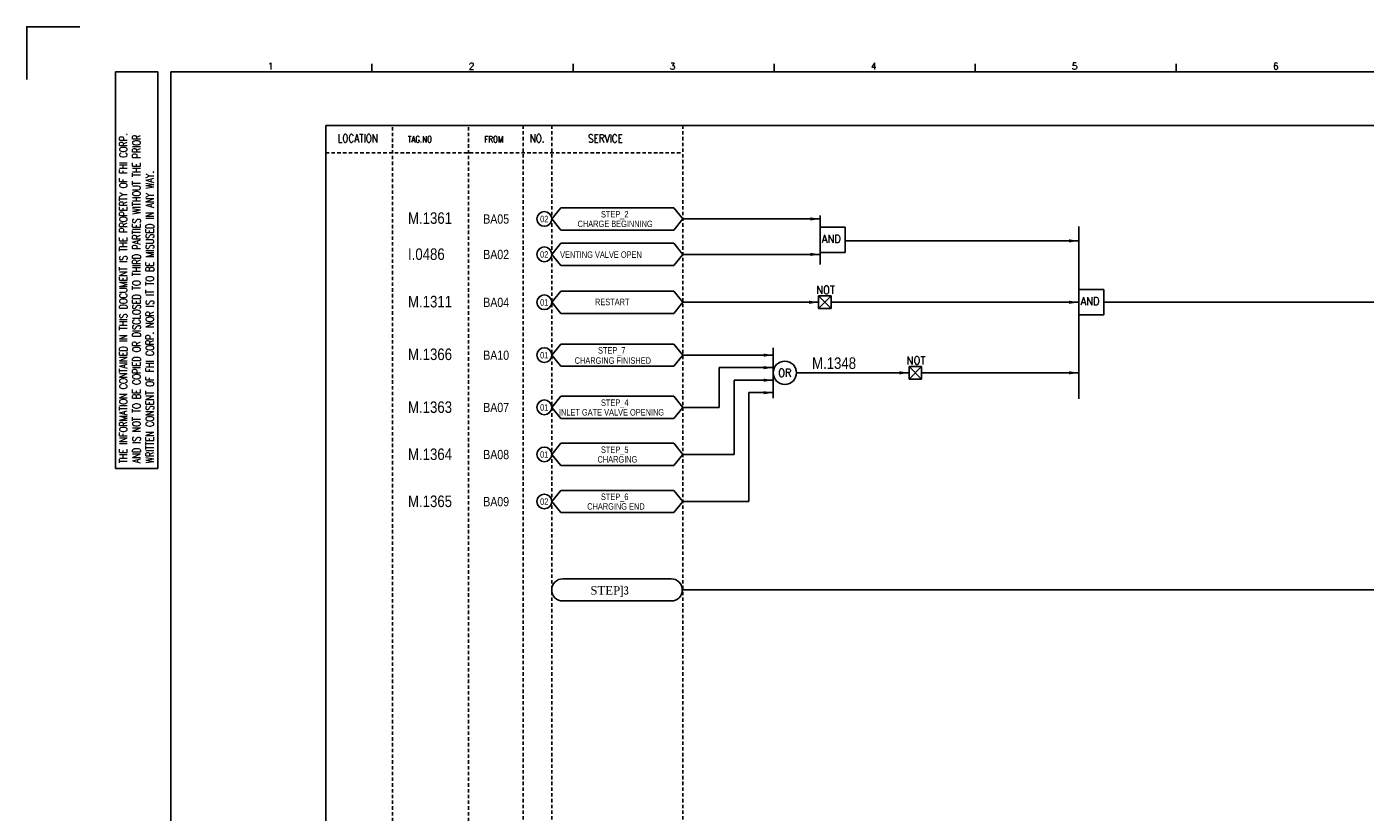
# Model space of a CAD drawing. Extents: x 937 to 1903, y -238 to 444.
# Tile 2 of 4: x 937 to 1518, y 103 to 444. Entities that reach past the tile are written whole.
import ezdxf
from ezdxf.enums import TextEntityAlignment as Align

# ---------------------------------------------------------------- set-up
doc = ezdxf.new("R2010")
doc.units = 0
doc.header["$MEASUREMENT"] = 0
doc.linetypes.add('HIDDEN', pattern=[4, 1.5, -1, 1.5])
doc.layers.get('0').update_dxf_attribs({"linetype": 'CONTINUOUS'})
doc.layers.get('DEFPOINTS').update_dxf_attribs({"linetype": 'CONTINUOUS'})
for name, color, linetype in [('CON', 4, 'CONTINUOUS'), ('DCS', 7, 'CONTINUOUS'), ('DIM', 3, 'CONTINUOUS'), ('HID', 2, 'HIDDEN'), ('圖框CON', 4, 'CONTINUOUS'), ('框線', 6, 'CONTINUOUS')]:
    doc.layers.add(name, color=color, linetype=linetype)
doc.styles.add('DAYUKP', font='complex', dxfattribs={"bigfont": 'DAYUKP.SHX'})
doc.styles.add('ROMANS', font='romans', dxfattribs={"width": 0.8})
doc.styles.add('style3', font='ARIALN.TTF')

# ---------------------------------------------------------------- blocks, each defined once
blk = doc.blocks.new('LEADER')
at = {"layer": 'CON'}
blk.add_solid([(0.85, -0.57), (0.85, -1.57), (3.85, -1.07)], dxfattribs=at)
blk = doc.blocks.new('1')
at = {"layer": 'DEFPOINTS'}
blk.add_lwpolyline([(1268.99, 689.33), (1246.02, 689.33), (1246.02, 666.36)], dxfattribs=at)
at = {"layer": '圖框CON'}
for p, q in [((1284.5, 669.81), (1302.87, 669.81)), ((1284.5, 497.52), (1284.5, 669.81)), ((1302.87, 497.52), (1302.87, 669.81)), ((1395.91, 669.85), (1395.91, 673.29)), ((1483.2, 669.85), (1483.2, 673.29)), ((1570.49, 669.85), (1570.49, 673.29)), ((1657.78, 669.85), (1657.78, 673.29)), ((1745.08, 669.85), (1745.08, 673.29)), ((1284.5, 497.52), (1302.87, 497.52))]:
    blk.add_line(p, q, dxfattribs=at)
at = {"layer": '框線'}
for p, q in [((1308.62, 669.81), (1308.62, 26.6)), ((2181.53, 669.81), (1308.62, 669.81))]:
    blk.add_line(p, q, dxfattribs=at)
at = {"style": 'DAYUKP'}
for s, p in [('1', (1350.64, 670.78)), ('2', (1437.93, 670.78)), ('3', (1525.22, 670.78)), ('4', (1612.51, 670.78)), ('5', (1699.8, 670.78)), ('6', (1787.1, 670.78))]:
    blk.add_text(s, height=2.87, dxfattribs=at).set_placement(p)
at = {"layer": 'DIM', "style": 'ROMANS', "width": 0.75}
for s, p in [('THE INFORMATION CONTAINED IN THIS DOCUMENT IS THE PROPERTY OF FHI CORP.', (1287.94, 499.82)), ('AND IS NOT TO BE COPIED OR DISCLOSED TO THIRD PARTIES WITHOUT THE PRIOR', (1293.68, 499.82)), ('WRITTEN CONSENT OF FHI CORP. NOR IS IT TO BE MISUSED IN ANY WAY.', (1299.43, 499.82))]:
    blk.add_text(s, height=3.4457, rotation=90, dxfattribs=at).set_placement(p, align=Align.MIDDLE_LEFT)

msp = doc.modelspace()

# ---------------------------------------------------------------- linework, layer by layer
at = {"layer": 'CON', "color": 6}
for p, q in [((1164.48, 361.02), (1168.38, 365.84)), ((1164.48, 361.02), (1168.38, 356.2)), ((1217.51, 365.84), (1168.38, 365.84)), ((1221.41, 361.02), (1217.51, 365.84)), ((1221.41, 361.02), (1217.51, 356.2)), ((1280.99, 362.56), (1280.99, 341.28)), ((1168.38, 356.2), (1217.51, 356.2)), ((1291.85, 357.4), (1280.99, 357.4)), ((1291.85, 346.44), (1291.85, 357.4)), ((1393.33, 357.77), (1393.33, 282.95)), ((1164.48, 345.62), (1168.38, 350.44)), ((1217.51, 350.44), (1168.38, 350.44)), ((1221.41, 345.62), (1217.51, 350.44)), ((1164.48, 345.62), (1168.38, 340.8)), ((1221.41, 345.62), (1217.51, 340.8)), ((1291.85, 346.44), (1280.99, 346.44)), ((1168.38, 340.8), (1217.51, 340.8)), ((1164.48, 324.82), (1168.38, 329.63)), ((1217.51, 329.63), (1168.38, 329.63)), ((1221.41, 324.82), (1217.51, 329.63)), ((1280.39, 327.55), (1285.85, 327.55)), ((1280.39, 327.55), (1285.85, 322.09)), ((1285.85, 327.55), (1280.39, 322.09)), ((1280.39, 322.09), (1280.39, 327.55)), ((1285.85, 327.55), (1285.85, 322.09)), ((1393.33, 319.37), (1393.33, 330.33)), ((1404.19, 330.33), (1393.33, 330.33)), ((1404.19, 319.37), (1404.19, 330.33)), ((1164.48, 324.82), (1168.38, 320)), ((1168.38, 320), (1217.51, 320)), ((1221.41, 324.82), (1217.51, 320)), ((1285.85, 322.09), (1280.39, 322.09)), ((1404.19, 319.37), (1393.33, 319.37)), ((1164.48, 301.87), (1168.38, 306.68)), ((1217.51, 306.68), (1168.38, 306.68)), ((1221.41, 301.87), (1217.51, 306.68)), ((1260.67, 305.1), (1260.67, 283.21)), ((1164.48, 301.87), (1168.38, 297.05)), ((1168.38, 297.05), (1217.51, 297.05)), ((1221.41, 301.87), (1217.51, 297.05)), ((1325.12, 296.91), (1319.66, 291.45)), ((1319.66, 296.91), (1325.12, 291.45)), ((1319.66, 296.91), (1325.12, 296.91)), ((1319.66, 291.45), (1319.66, 296.91)), ((1325.12, 296.91), (1325.12, 291.45)), ((1325.12, 291.45), (1319.66, 291.45)), ((1164.48, 279.18), (1168.38, 283.99)), ((1164.48, 279.18), (1168.38, 274.36)), ((1217.51, 283.99), (1168.38, 283.99)), ((1221.41, 279.18), (1217.51, 283.99)), ((1221.41, 279.18), (1217.51, 274.36)), ((1168.38, 274.36), (1217.51, 274.36)), ((1164.48, 258.74), (1168.38, 263.56)), ((1217.51, 263.56), (1168.38, 263.56)), ((1221.41, 258.74), (1217.51, 263.56)), ((1164.48, 258.74), (1168.38, 253.92)), ((1221.41, 258.74), (1217.51, 253.92)), ((1168.38, 253.92), (1217.51, 253.92)), ((1164.48, 238.3), (1168.38, 243.12)), ((1164.48, 238.3), (1168.38, 233.49)), ((1217.51, 243.12), (1168.38, 243.12)), ((1221.41, 238.3), (1217.51, 243.12)), ((1221.41, 238.3), (1217.51, 233.49)), ((1168.38, 233.49), (1217.51, 233.49)), ((1216.36, 204.72), (1169.3, 204.72)), ((1169.3, 195.09), (1216.36, 195.09))]:
    msp.add_line(p, q, dxfattribs=at)
at = {"layer": 'CON'}
for p, q in [((1280.99, 361.02), (1221.41, 361.02)), ((1393.33, 351.49), (1291.87, 351.49)), ((1280.99, 345.62), (1221.41, 345.62)), ((1221.41, 324.82), (1280.39, 324.82)), ((1285.85, 324.82), (1393.33, 324.82)), ((1666.61, 324.85), (1404.19, 324.85)), ((1260.67, 301.87), (1221.41, 301.87)), ((1260.67, 296.43), (1237.26, 296.43)), ((1237.26, 296.43), (1237.26, 279.18)), ((1260.67, 290.99), (1243.64, 290.99)), ((1243.64, 290.99), (1243.64, 258.74)), ((1260.67, 290.99), (1248.58, 290.99)), ((1270.75, 294.19), (1319.66, 294.18)), ((1325.12, 294.18), (1393.33, 294.18)), ((1250.09, 285.56), (1250.09, 238.3)), ((1260.67, 285.56), (1250.09, 285.56)), ((1221.41, 279.18), (1237.26, 279.18)), ((1221.41, 258.74), (1243.64, 258.74)), ((1221.41, 238.3), (1250.09, 238.3)), ((1666.61, 199.91), (1221.18, 199.91))]:
    msp.add_line(p, q, dxfattribs=at)
msp.add_lwpolyline([(1066.36, 401.62), (1780.36, 401.62), (1780.36, -98.18), (1066.36, -98.18)], close=True, dxfattribs=at)
for centre in [(1161.27, 361.02), (1161.27, 345.62), (1161.27, 324.82), (1161.27, 301.87), (1161.27, 279.18), (1161.27, 258.74), (1161.27, 238.3)]:
    msp.add_circle(centre, 3.21, dxfattribs=at)
at = {"layer": 'CON', "color": 6}
msp.add_circle((1265.71, 294.19), 5.04, dxfattribs=at)
for centre, start, end in [((1169.3, 199.91), 90, 270), ((1216.36, 199.91), 270, 90)]:
    msp.add_arc(centre, 4.82, start, end, dxfattribs=at)
at = {"layer": 'HID'}
for p, q in [((1152.05, 401.62), (1152.05, -98.2)), ((1164.48, 401.62), (1164.48, -98.2)), ((1221.41, 401.62), (1221.41, -98.18)), ((1095.41, 400.92), (1095.41, -98.18)), ((1128.33, 400.92), (1128.33, -98.18)), ((1066.36, 389.72), (1221.41, 389.72))]:
    msp.add_line(p, q, dxfattribs=at)

# ---------------------------------------------------------------- block references
msp.add_blockref('1', (-309.46, -244.86))
at = {"layer": 'CON', "xscale": 1.4, "yscale": 1.4, "zscale": 1.4}
for p in [(1275.6, 362.51), (1387.93, 352.98), (1275.6, 347.11), (1275, 326.31), (1387.93, 326.31), (1255.28, 303.36), (1255.28, 297.92), (1255.28, 292.48), (1314.27, 295.67), (1387.93, 295.67), (1255.28, 287.05)]:
    msp.add_blockref('LEADER', p, dxfattribs=at)

# ---------------------------------------------------------------- texts
at = {"layer": 'CON', "style": 'ROMANS'}
for s, width, p in [('LOCATION', 0.8, (1080.29, 396.02)), ('NO.', 0.8, (1158.18, 396.02)), ('SERVICE', 0.8, (1187.83, 395.94)), ('NOT', 0.9, (1283.4, 330.2)), ('OR', 0.9, (1265.71, 294.19)), ('NOT', 0.9, (1322.67, 299.56))]:
    msp.add_text(s, height=3.5, dxfattribs=dict(at, width=width)).set_placement(p, align=Align.MIDDLE)
for s, height, width, p in [('TAG.NO', 2.8, 0.8, (1102.02, 393.36)), ('FROM', 2.8, 0.8, (1135.28, 393.36)), ('AND', 3.5, 0.9, (1281.79, 349.6)), ('AND', 3.5, 0.9, (1394.12, 322.54))]:
    msp.add_text(s, height=height, dxfattribs=dict(at, width=width)).set_placement(p, align=Align.BOTTOM_LEFT)
at = {"layer": 'CON', "style": 'style3'}
for s, p in [('BA05', (1134.77, 360.97)), ('BA02', (1134.77, 345.57)), ('BA04', (1134.77, 324.77)), ('BA10', (1134.77, 301.82)), ('BA07', (1134.77, 279.13)), ('BA08', (1134.77, 258.69)), ('BA09', (1134.77, 238.25))]:
    msp.add_text(s, height=4, dxfattribs=at).set_placement(p, align=Align.MIDDLE_LEFT)
for s, p in [('02', (1159.46, 358.74)), ('CHARGE BEGINNING', (1175.73, 356.64)), ('STEP_2', (1185.88, 360.82)), ('02', (1159.46, 343.34)), ('VENTING VALVE OPEN', (1168.13, 343.26)), ('01', (1159.46, 322.53)), ('RESTART', (1183.3, 322.72)), ('01', (1159.46, 299.59)), ('STEP_7', (1184.6, 301.69)), ('CHARGING FINISHED', (1174.45, 297.26)), ('01', (1159.46, 276.9)), ('STEP_4', (1185.88, 278.97)), ('INLET GATE VALVE OPENING', (1167.64, 274.8)), ('STEP_5', (1185.88, 258.54)), ('01', (1159.46, 256.46)), ('CHARGING', (1184.37, 254.36)), ('02', (1159.46, 236.02)), ('STEP_6', (1185.88, 238.1)), ('CHARGING END', (1179.9, 233.92))]:
    msp.add_text(s, height=2.8, dxfattribs=at).set_placement(p, align=Align.BOTTOM_LEFT)
at = {"layer": 'CON', "insert": (1181.27, 201.54), "char_height": 3.675, "width": 22.007, "attachment_point": 1, "style": 'style3'}
msp.add_mtext('{\\f@Batang|b0|i0|c0|p18;STEP\\fUniversalMath1 BT|b0|i0|c2|p16;]\\fMingLiU|b0|i0|c136|p49;3}', dxfattribs=at)
at = {"layer": 'DCS', "linetype": 'ByBlock', "style": 'style3'}
for s, p in [('M.1361', (1102.1, 358.88)), ('I.0486', (1102.1, 343.2)), ('M.1311', (1102.1, 322.59)), ('M.1366', (1102.1, 299.73)), ('M.1348', (1277.53, 295.87)), ('M.1363', (1102.1, 276.77)), ('M.1364', (1102.1, 256.32)), ('M.1365', (1102.1, 235.88))]:
    msp.add_text(s, height=5, dxfattribs=at).set_placement(p)

doc.saveas('drawing.dxf')
